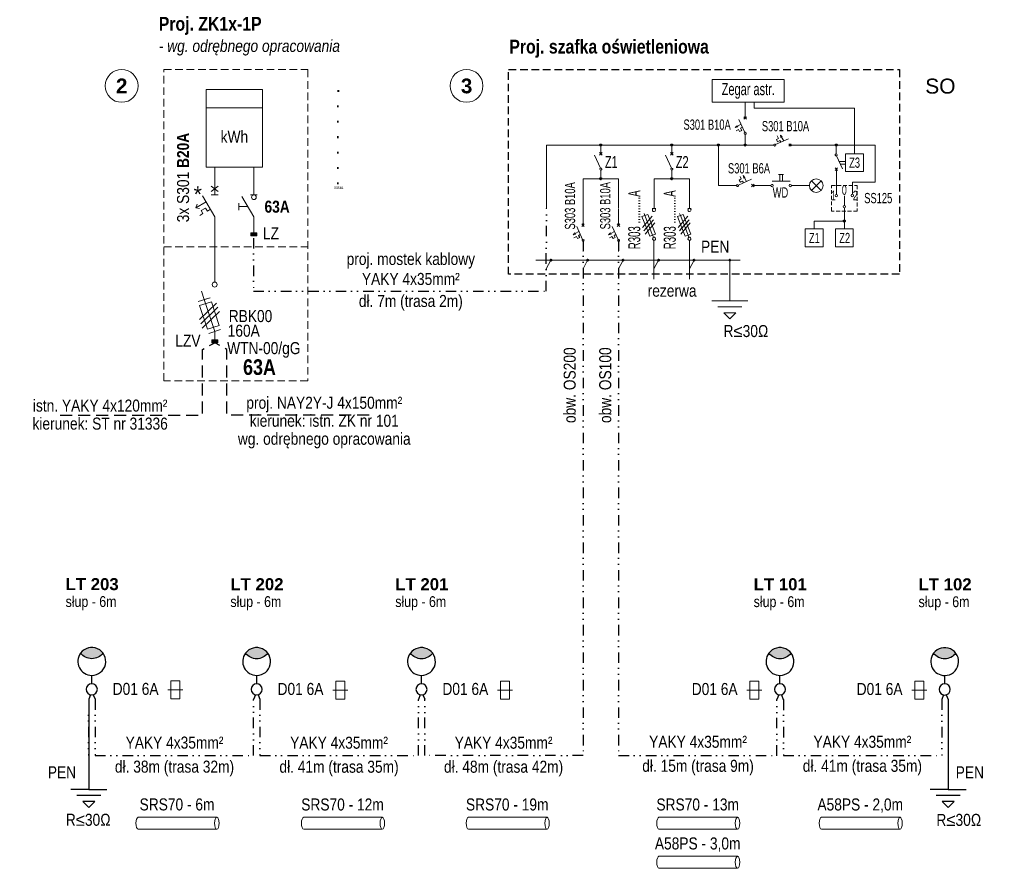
# Model space of a CAD drawing. Extents: x 6479293 to 6479884, y 5952007 to 5952178.
# Tile 2 of 3: x 6479518 to 6479682, y 5952036 to 5952178. Entities that reach past the tile are written whole.
import ezdxf
from ezdxf.entities.mleader import LeaderData, LeaderLine
from ezdxf.enums import TextEntityAlignment as Align
from ezdxf.math import Vec2, Vec3

# ---------------------------------------------------------------- set-up
doc = ezdxf.new("R2010")
doc.units = 0
doc.header["$MEASUREMENT"] = 0
doc.set_wipeout_variables(frame=1)
for name, pattern in [('DASHED', [19.05, 12.7, -6.35]), ('DIVIDE', [1.25, 0.5, -0.25, 0, -0.25, 0, -0.25]), ('HIDDEN', [9.525, 6.35, -3.175]), ('WRU', [1.5, 1, -0.5])]:
    doc.linetypes.add(name, pattern=pattern)
doc.layers.get('0').update_dxf_attribs({"color": 8, "linetype": 'CONTINUOUS', "lineweight": 13})
for name, color, linetype, lineweight in [('E_proj_opisy', 7, 'CONTINUOUS', 13), ('E_proj_osłona r._wg. odr. oprac.', 104, 'CONTINUOUS', 13), ('E_proj_osłona rurowa', 1, 'HIDDEN', 20), ('E_proj_oświetlenie', 1, 'CONTINUOUS', 20), ('E_proj_urządzenia', 1, 'CONTINUOUS', 25), ('E_proj_urządzenia_wg. odr. oprac.', 104, 'CONTINUOUS', 20)]:
    doc.layers.add(name, color=color, linetype=linetype, lineweight=lineweight)
doc.styles.add('Andy', font='arial.ttf', dxfattribs={"height": 2})
doc.styles.add('Andy 14', font='arial.ttf', dxfattribs={"height": 2.8})
doc.styles.add('Andy B', font='arialbd.ttf', dxfattribs={"height": 1.8})
doc.styles.add('Narrow', font='ARIALN.TTF', dxfattribs={"height": 2})
doc.styles.add('Narrow B', font='ARIALNB.TTF', dxfattribs={"height": 2})
doc.styles.get("Standard").update_dxf_attribs({"font": 'simplex.shx', "width": 0.85})

# ---------------------------------------------------------------- blocks, each defined once
blk = doc.blocks.new('osłona rurowa')
at = {"layer": 'E_proj_osłona rurowa', "color": 1, "linetype": 'Continuous', "lineweight": 13, "ltscale": 5}
for points in [[(-6.58, 1), (6.52, 1)], [(6.52, -1.01), (-6.58, -1.01)]]:
    blk.add_lwpolyline(points, dxfattribs=at)
at = {"layer": 'E_proj_osłona rurowa', "color": 1, "linetype": 'Continuous', "lineweight": 13, "ltscale": 5, "extrusion": (0, 0, -1)}
blk.add_ellipse((-6.58, -0.01), major_axis=(0, -1), ratio=0.370043, dxfattribs=at)
blk.add_ellipse((6.52, -0.01), major_axis=(0, -1), ratio=0.370043, start_param=3.141593, end_param=6.283185, dxfattribs=at)
at = {"layer": 'E_proj_opisy', "style": 'Andy'}
for tag, p in [('OSŁONA', (-0.03, 3.13)), ('DŁUGOŚĆ', (-0.05, -1.43))]:
    blk.add_attdef(tag, text='', height=2, dxfattribs=at).set_placement(p, align=Align.MIDDLE_CENTER)
blk = doc.blocks.new('oprawa drogi')
at = {"linetype": 'Continuous'}
blk.add_hatch(color=256, dxfattribs=at).paths.add_polyline_path([(1.86, 6.03, -0.499961), (-1.86, 6.03, -0.500018)])
for points in [[(0, 0.93, -1), (0, -0.93, -1), (0, 0.93), (0, 2.32, -1.618034), (1.86, 6.03, -0.618034), (0, 2.32)], [(-1.86, 6.03, 0.499961), (1.86, 6.03)]]:
    blk.add_lwpolyline(points, format="xyb", dxfattribs=at)
blk = doc.blocks.new('*U2')
at = {"lineweight": 0}
blk.add_wipeout([(-0.52, 1.93), (-0.62, 1.9), (-0.73, 1.86), (-0.81, 1.82), (-0.99, 1.73), (-1.12, 1.65), (-1.25, 1.56), (-1.38, 1.44), (-1.5, 1.32), (-1.61, 1.18), (-1.74, 0.97), (-1.83, 0.8), (-1.9, 0.63), (-1.94, 0.46), (-1.98, 0.24), (-2, 0), (-1.99, -0.21), (-1.92, -0.56), (-1.81, -0.85), (-1.66, -1.11), (-1.47, -1.36), (-1.28, -1.53), (-1.07, -1.68), (-0.85, -1.81), (-0.52, -1.93), (-0.3, -1.97), (0, -2), (0.32, -1.97), (0.68, -1.88), (0.97, -1.75), (1.23, -1.57), (1.41, -1.41), (1.61, -1.18), (1.81, -0.85), (1.93, -0.51), (1.99, -0.19), (1.99, 0.16), (1.92, 0.54), (1.86, 0.73), (1.74, 0.98), (1.57, 1.24), (1.35, 1.47), (1.15, 1.63), (0.91, 1.78), (0.68, 1.88), (0.42, 1.95), (0.32, 1.97), (0.19, 1.99), (0.09, 1.99), (-0.06, 2), (-0.17, 1.99), (-0.27, 1.98), (-0.32, 1.97)], dxfattribs=at)
at = {"linetype": 'Continuous'}
blk.add_circle((0, 0), 2, dxfattribs=at)
at = {"layer": 'E_proj_opisy', "style": 'Andy B'}
blk.add_attdef('NR', text='', height=1.8, dxfattribs=at).set_placement((0, 0), align=Align.MIDDLE_CENTER)

msp = doc.modelspace()

# ---------------------------------------------------------------- hatches: boundary and pattern name
at = {"layer": 'E_proj_urządzenia_wg. odr. oprac.'}
h = msp.add_hatch(color=256, dxfattribs=at)
h.dxf.hatch_style = 1
h.paths.add_polyline_path([(6479557.52, 5952142.1), (6479557.03, 5952142.1), (6479557.03, 5952141.61), (6479557.52, 5952141.61)])
h.paths.add_polyline_path([(6479557.03, 5952142.1), (6479556.53, 5952142.1), (6479556.53, 5952141.61), (6479557.03, 5952141.61)])
h = msp.add_hatch(color=256, dxfattribs=at)
h.dxf.hatch_style = 1
h.paths.add_polyline_path([(6479550.99, 5952124.27), (6479550.5, 5952124.27), (6479550.5, 5952123.78), (6479550.99, 5952123.78)])
h.paths.add_polyline_path([(6479550.5, 5952124.27), (6479550, 5952124.27), (6479550, 5952123.78), (6479550.5, 5952123.78)])

# ---------------------------------------------------------------- linework, layer by layer
at = {"layer": 'E_proj_oświetlenie', "linetype": 'Continuous'}
for p, q in [((6479621.78, 5952143), (6479623.39, 5952144.86)), ((6479627.69, 5952142.99), (6479629.3, 5952144.86)), ((6479622.22, 5952141.89), (6479623.82, 5952143.75)), ((6479628.13, 5952141.88), (6479629.73, 5952143.75)), ((6479636.32, 5952130.8), (6479636.32, 5952137.55))]:
    msp.add_line(p, q, dxfattribs=at)
at = {"layer": 'E_proj_oświetlenie', "linetype": 'HIDDEN'}
for p, q in [((6479636.32, 5952130.8), (6479633.32, 5952130.8)), ((6479638.32, 5952129.8), (6479634.32, 5952129.8)), ((6479636.32, 5952130.8), (6479639.32, 5952130.8)), ((6479635.32, 5952128.8), (6479636.32, 5952127.8)), ((6479637.32, 5952128.8), (6479635.32, 5952128.8)), ((6479636.32, 5952127.8), (6479637.32, 5952128.8))]:
    msp.add_line(p, q, dxfattribs=at)
at = {"layer": 'E_proj_oświetlenie', "linetype": 'Continuous', "ltscale": 0.1}
for p, q in [((6479545.2, 5952065.96), (6479542.7, 5952065.96)), ((6479572.67, 5952065.95), (6479570.17, 5952065.95)), ((6479600.13, 5952065.95), (6479597.63, 5952065.95)), ((6479641.67, 5952065.94), (6479639.17, 5952065.94)), ((6479669.15, 5952065.94), (6479666.65, 5952065.94))]:
    msp.add_line(p, q, dxfattribs=at)
at = {"layer": 'E_proj_oświetlenie', "linetype": 'Continuous'}
msp.add_lwpolyline([(6479633.39, 5952167.64), (6479645.39, 5952167.64), (6479645.39, 5952163.88), (6479633.39, 5952163.88)], close=True, dxfattribs=at)
at = {"layer": 'E_proj_oświetlenie', "flags": 128}
for points in [[(6479638.87, 5952163.88), (6479638.87, 5952161.23), (6479639.08, 5952161.44), (6479638.65, 5952161.02), (6479638.87, 5952161.23), (6479638.65, 5952161.44), (6479639.08, 5952161.02)], [(6479638.19, 5952160.18), (6479637.57, 5952159.84), (6479637.52, 5952159.93), (6479637.21, 5952159.63), (6479637.63, 5952159.73), (6479637.57, 5952159.83)], [(6479638.42, 5952159.68), (6479638.11, 5952159.51), (6479638.32, 5952159.16), (6479637.95, 5952158.97), (6479637.76, 5952159.32), (6479637.36, 5952159.11)], [(6479644.8, 5952157.18), (6479644.62, 5952157.48), (6479644.27, 5952157.28), (6479644.09, 5952157.64), (6479644.44, 5952157.83), (6479644.22, 5952158.23)], [(6479645.3, 5952157.4), (6479644.95, 5952158.02), (6479645.04, 5952158.07), (6479644.75, 5952158.38), (6479644.84, 5952157.96), (6479644.94, 5952158.02)], [(6479614.82, 5952156.72), (6479614.82, 5952155.27), (6479615.04, 5952155.48), (6479614.6, 5952155.06), (6479614.82, 5952155.27), (6479614.6, 5952155.48), (6479615.04, 5952155.06)], [(6479626.64, 5952156.72), (6479626.64, 5952155.27), (6479626.86, 5952155.48), (6479626.43, 5952155.06), (6479626.64, 5952155.27), (6479626.43, 5952155.48), (6479626.86, 5952155.06)], [(6479655.6, 5952154.01), (6479654.52, 5952154.01)], [(6479654.06, 5952148.51), (6479654.06, 5952152.7), (6479653.85, 5952152.49), (6479654.28, 5952152.91), (6479654.06, 5952152.7), (6479654.28, 5952152.49), (6479653.85, 5952152.91)], [(6479655.6, 5952153.53), (6479654.74, 5952153.53)], [(6479611.87, 5952151.11), (6479611.86, 5952146.04)], [(6479611.87, 5952151.11), (6479617.77, 5952151.11)], [(6479617.79, 5952151.11), (6479617.79, 5952146.18)], [(6479623.69, 5952151.11), (6479623.69, 5952146.18)], [(6479623.69, 5952151.11), (6479629.6, 5952151.11)], [(6479629.6, 5952151.11), (6479629.6, 5952146.18)], [(6479638.59, 5952150.42), (6479638.42, 5952150.72), (6479638.07, 5952150.52), (6479637.88, 5952150.88), (6479638.23, 5952151.07), (6479638.02, 5952151.48)], [(6479639.09, 5952150.65), (6479638.75, 5952151.26), (6479638.84, 5952151.32), (6479638.55, 5952151.63), (6479638.64, 5952151.21), (6479638.74, 5952151.26)], [(6479646.36, 5952150.68), (6479645.1, 5952150.68), (6479645.1, 5952151.84), (6479645.26, 5952151.84), (6479644.44, 5952151.84), (6479644.63, 5952151.84), (6479644.63, 5952150.68), (6479645.1, 5952150.68), (6479643.36, 5952150.68)], [(6479651.51, 5952150.79), (6479649.91, 5952149.17)], [(6479649.92, 5952150.77), (6479651.53, 5952149.16)], [(6479655.4, 5952148.27), (6479655.4, 5952146.64)], [(6479611.86, 5952146.04), (6479611.86, 5952143.39), (6479612.07, 5952143.6), (6479611.64, 5952143.18), (6479611.86, 5952143.39), (6479611.64, 5952143.6), (6479612.07, 5952143.18)], [(6479617.79, 5952146.04), (6479617.79, 5952143.39), (6479618, 5952143.6), (6479617.57, 5952143.18), (6479617.79, 5952143.39), (6479617.57, 5952143.6), (6479618, 5952143.18)], [(6479655.4, 5952146.23), (6479655.4, 5952142.74)], [(6479655.39, 5952144.06), (6479650.36, 5952144.06), (6479650.36, 5952142.74)], [(6479611.18, 5952142.34), (6479610.56, 5952141.99), (6479610.51, 5952142.09), (6479610.2, 5952141.79), (6479610.62, 5952141.88), (6479610.56, 5952141.99)], [(6479611.4, 5952141.84), (6479611.1, 5952141.67), (6479611.3, 5952141.32), (6479610.94, 5952141.13), (6479610.75, 5952141.48), (6479610.35, 5952141.26)], [(6479617.1, 5952142.34), (6479616.49, 5952141.99), (6479616.44, 5952142.09), (6479616.13, 5952141.79), (6479616.55, 5952141.88), (6479616.49, 5952141.99)], [(6479617.33, 5952141.84), (6479617.03, 5952141.67), (6479617.23, 5952141.32), (6479616.87, 5952141.13), (6479616.68, 5952141.48), (6479616.28, 5952141.26)], [(6479623.68, 5952140.72), (6479623.68, 5952134.39)], [(6479629.59, 5952140.72), (6479629.59, 5952134.39)], [(6479605.74, 5952136.09), (6479606.51, 5952137.55)], [(6479611.86, 5952136.09), (6479612.62, 5952137.55)], [(6479617.77, 5952136.09), (6479618.54, 5952137.55)], [(6479623.68, 5952136.09), (6479624.45, 5952137.55)], [(6479629.59, 5952136.09), (6479630.35, 5952137.55)]]:
    msp.add_lwpolyline(points, dxfattribs=at)
at = {"layer": 'E_proj_oświetlenie', "linetype": 'Continuous', "flags": 128}
for points in [[(6479640.35, 5952163.88), (6479640.35, 5952162.87), (6479657.08, 5952162.87), (6479657.08, 5952155.27)], [(6479656.75, 5952148.52), (6479656.75, 5952150.53), (6479660.52, 5952150.53), (6479660.52, 5952156.72), (6479648.83, 5952156.72), (6479646.34, 5952156.72), (6479646.55, 5952156.51), (6479646.14, 5952156.94), (6479646.34, 5952156.72), (6479646.55, 5952156.94), (6479646.14, 5952156.51)], [(6479604.02, 5952137.55), (6479638.03, 5952137.55)]]:
    msp.add_lwpolyline(points, dxfattribs=at)
at = {"layer": 'E_proj_oświetlenie', "flags": 128}
for points in [[(6479638.87, 5952156.84), (6479638.87, 5952158.51, -0.806869), (6479638.8, 5952158.84, 0.805841), (6479638.87, 5952158.51, 1.239359), (6479638.8, 5952158.84), (6479637.82, 5952161)], [(6479654.04, 5952156.61), (6479654.04, 5952155.24, -0.806869), (6479654.1, 5952154.92, 0.805841), (6479654.04, 5952155.24, 1.239359), (6479654.1, 5952154.92), (6479655.09, 5952152.76)], [(6479614.82, 5952151.11), (6479614.82, 5952152.56, -0.806869), (6479614.75, 5952152.88, 0.805841), (6479614.82, 5952152.56, 1.239359), (6479614.75, 5952152.88), (6479613.77, 5952155.04)], [(6479626.64, 5952151.11), (6479626.64, 5952152.56, -0.806869), (6479626.58, 5952152.88, 0.805841), (6479626.64, 5952152.56, 1.239359), (6479626.58, 5952152.88), (6479625.59, 5952155.04)], [(6479643.15, 5952149.97, -0.939266), (6479643.54, 5952150.01, -1.039165), (6479643.15, 5952149.97), (6479640.14, 5952149.97), (6479640.35, 5952149.75), (6479639.93, 5952150.18), (6479640.14, 5952149.97), (6479640.35, 5952150.18), (6479639.93, 5952149.75)], [(6479646.57, 5952149.97, 0.939266), (6479646.18, 5952150.01, 1.039165), (6479646.57, 5952149.97), (6479649.57, 5952149.97)], [(6479623.69, 5952146.18, 1.04088), (6479623.69, 5952145.65, 0.960726), (6479623.69, 5952146.18), (6479623.39, 5952146.18), (6479623.97, 5952146.18), (6479623.69, 5952146.18), (6479623.69, 5952146.57)], [(6479629.6, 5952146.18, 1.04088), (6479629.6, 5952145.65, 0.960726), (6479629.6, 5952146.18), (6479629.3, 5952146.18), (6479629.87, 5952146.18), (6479629.6, 5952146.18), (6479629.6, 5952146.57)], [(6479611.86, 5952138.99), (6479611.86, 5952140.67, -0.806869), (6479611.79, 5952140.99, 0.805841), (6479611.86, 5952140.67, 1.239359), (6479611.79, 5952140.99), (6479610.8, 5952143.15)], [(6479617.79, 5952138.99), (6479617.79, 5952140.67, -0.806869), (6479617.72, 5952140.99, 0.805841), (6479617.79, 5952140.67, 1.239359), (6479617.72, 5952140.99), (6479616.73, 5952143.15)]]:
    msp.add_lwpolyline(points, format="xyb", dxfattribs=at)
at = {"layer": 'E_proj_oświetlenie', "linetype": 'Continuous', "flags": 128}
for points in [[(6479605.75, 5952146.18), (6479605.75, 5952156.72), (6479643.63, 5952156.72, -0.806869), (6479643.95, 5952156.79, 0.805841), (6479643.63, 5952156.72, 1.239359), (6479643.95, 5952156.79), (6479646.11, 5952157.77)], [(6479634.42, 5952156.72), (6479634.42, 5952149.97), (6479637.43, 5952149.97, -0.806869), (6479637.75, 5952150.03, 0.805841), (6479637.43, 5952149.97, 1.239359), (6479637.75, 5952150.03), (6479639.91, 5952151.02)], [(6479623.68, 5952140.72), (6479623.68, 5952140.84, 1.13529), (6479623.59, 5952141.36, 0.769504), (6479623.68, 5952140.84, 1.13529), (6479623.59, 5952141.36), (6479623.46, 5952141.7), (6479623.92, 5952141.88), (6479622.63, 5952145.18), (6479622.17, 5952145), (6479623.46, 5952141.7), (6479622.99, 5952141.52), (6479622.43, 5952142.92), (6479623.61, 5952144.29), (6479622.01, 5952142.42), (6479622.43, 5952142.92), (6479621.68, 5952144.81), (6479622.17, 5952145), (6479622.04, 5952145.33)], [(6479629.59, 5952140.72), (6479629.59, 5952140.84, 1.13529), (6479629.49, 5952141.36, 0.769504), (6479629.59, 5952140.84, 1.13529), (6479629.49, 5952141.36), (6479629.36, 5952141.7), (6479629.83, 5952141.88), (6479628.54, 5952145.18), (6479628.08, 5952145), (6479629.36, 5952141.7), (6479628.9, 5952141.52), (6479628.34, 5952142.92), (6479629.52, 5952144.29), (6479627.91, 5952142.42), (6479628.34, 5952142.92), (6479627.58, 5952144.81), (6479628.08, 5952145), (6479627.94, 5952145.33)]]:
    msp.add_lwpolyline(points, format="xyb", dxfattribs=at)
at = {"layer": 'E_proj_oświetlenie'}
for points in [[(6479655.6, 5952155.27), (6479658.58, 5952155.27), (6479658.58, 5952152.29), (6479655.6, 5952152.29)], [(6479648.86, 5952142.74), (6479651.84, 5952142.74), (6479651.84, 5952139.76), (6479648.86, 5952139.76)], [(6479653.91, 5952142.74), (6479656.89, 5952142.74), (6479656.89, 5952139.76), (6479653.91, 5952139.76)]]:
    msp.add_lwpolyline(points, close=True, dxfattribs=at)
at = {"layer": 'E_proj_oświetlenie', "linetype": 'HIDDEN', "lineweight": 9, "ltscale": 0.1}
msp.add_lwpolyline([(6479653.27, 5952149.99), (6479657.53, 5952149.99), (6479657.53, 5952145.73), (6479653.27, 5952145.73)], close=True, dxfattribs=at)
at = {"layer": 'E_proj_oświetlenie', "linetype": 'Continuous', "ltscale": 0.1}
for points in [[(6479544.7, 5952064.46), (6479543.2, 5952064.46), (6479543.2, 5952067.46), (6479544.7, 5952067.46)], [(6479572.17, 5952064.45), (6479570.67, 5952064.45), (6479570.67, 5952067.45), (6479572.17, 5952067.45)], [(6479599.63, 5952064.45), (6479598.13, 5952064.45), (6479598.13, 5952067.45), (6479599.63, 5952067.45)], [(6479641.17, 5952064.44), (6479639.67, 5952064.44), (6479639.67, 5952067.44), (6479641.17, 5952067.44)], [(6479668.65, 5952064.44), (6479667.15, 5952064.44), (6479667.15, 5952067.44), (6479668.65, 5952067.44)]]:
    msp.add_lwpolyline(points, close=True, dxfattribs=at)
at = {"layer": 'E_proj_oświetlenie', "lineweight": 40}
for centre in [(6479614.82, 5952156.72), (6479626.64, 5952156.72), (6479634.42, 5952156.72), (6479638.87, 5952156.72), (6479654.04, 5952156.72), (6479614.82, 5952151.11), (6479626.64, 5952151.11), (6479655.39, 5952144.06), (6479606.51, 5952137.55), (6479612.62, 5952137.55), (6479618.54, 5952137.55), (6479624.45, 5952137.55), (6479630.35, 5952137.55), (6479636.32, 5952137.55)]:
    msp.add_circle(centre, 0.112, dxfattribs=at)
at = {"layer": 'E_proj_oświetlenie'}
for centre, radius in [((6479650.71, 5952149.96), 1.14), ((6479654.06, 5952148.31), 0.202), ((6479656.74, 5952148.32), 0.202), ((6479655.4, 5952146.44), 0.202)]:
    msp.add_circle(centre, radius, dxfattribs=at)
at = {"layer": 'E_proj_urządzenia', "linetype": 'DIVIDE', "lineweight": 30, "ltscale": 3.5}
for p, q in [((6479529.81, 5952065.17), (6479529.5, 5952064.41)), ((6479557.28, 5952065.16), (6479556.96, 5952064.4)), ((6479584.74, 5952065.16), (6479584.43, 5952064.4)), ((6479644.46, 5952065.15), (6479644.14, 5952064.39)), ((6479671.93, 5952065.15), (6479671.62, 5952064.39)), ((6479671.62, 5952064.39), (6479671.62, 5952055.03)), ((6479672.35, 5952065.15), (6479672.67, 5952064.39))]:
    msp.add_line(p, q, dxfattribs=at)
at = {"layer": 'E_proj_urządzenia', "lineweight": 30, "ltscale": 3.5}
for p, q in [((6479529.5, 5952064.41), (6479529.5, 5952049.4)), ((6479672.67, 5952064.39), (6479672.67, 5952049.38)), ((6479529.5, 5952049.4), (6479526.5, 5952049.4)), ((6479529.5, 5952049.4), (6479532.5, 5952049.4)), ((6479672.67, 5952049.38), (6479669.67, 5952049.38)), ((6479672.67, 5952049.38), (6479675.67, 5952049.38)), ((6479531.5, 5952048.4), (6479527.5, 5952048.4)), ((6479528.5, 5952047.4), (6479529.5, 5952046.4)), ((6479530.5, 5952047.4), (6479528.5, 5952047.4)), ((6479529.5, 5952046.4), (6479530.5, 5952047.4)), ((6479674.67, 5952048.38), (6479670.67, 5952048.38)), ((6479671.67, 5952047.38), (6479672.67, 5952046.38)), ((6479673.67, 5952047.38), (6479671.67, 5952047.38)), ((6479672.67, 5952046.38), (6479673.67, 5952047.38))]:
    msp.add_line(p, q, dxfattribs=at)
at = {"layer": 'E_proj_urządzenia', "linetype": 'DASHED', "ltscale": 0.1}
msp.add_lwpolyline([(6479599.47, 5952169.28), (6479664.58, 5952169.28), (6479664.58, 5952135.19), (6479599.47, 5952135.19)], close=True, dxfattribs=at)
at = {"layer": 'E_proj_urządzenia', "linetype": 'DIVIDE', "lineweight": 30, "ltscale": 3.5}
for points in [[(6479556.95, 5952141.23), (6479556.95, 5952132.37), (6479605.74, 5952132.37), (6479605.75, 5952146.18)], [(6479611.86, 5952140.84), (6479611.86, 5952055.03), (6479585.5, 5952055.03), (6479585.5, 5952064.41)], [(6479617.79, 5952140.84), (6479617.77, 5952055.03), (6479644.14, 5952055.02), (6479644.14, 5952064.39)], [(6479529.5, 5952064.41), (6479529.49, 5952055.04)], [(6479530.26, 5952065.17), (6479530.57, 5952064.41)], [(6479530.57, 5952064.41), (6479530.57, 5952055.04), (6479556.96, 5952055.04)], [(6479556.96, 5952055.04), (6479556.96, 5952064.4)], [(6479557.72, 5952065.17), (6479558.04, 5952064.41)], [(6479558.04, 5952064.41), (6479558.04, 5952055.03), (6479584.43, 5952055.03), (6479584.43, 5952064.4)], [(6479585.19, 5952065.17), (6479585.5, 5952064.41)], [(6479644.9, 5952065.16), (6479645.22, 5952064.4)], [(6479645.23, 5952064.37), (6479645.23, 5952055.03), (6479671.62, 5952055.03)]]:
    msp.add_lwpolyline(points, dxfattribs=at)
at = {"layer": 'E_proj_urządzenia_wg. odr. oprac.', "linetype": 'DASHED', "ltscale": 0.1}
msp.add_lwpolyline([(6479542.01, 5952169.28), (6479566.01, 5952169.28), (6479566.01, 5952117.44), (6479542.01, 5952117.44)], close=True, dxfattribs=at)
at = {"layer": 'E_proj_urządzenia_wg. odr. oprac.'}
for points in [[(6479549.09, 5952165.95), (6479558.44, 5952165.95), (6479558.44, 5952153.02), (6479549.09, 5952153.02)], [(6479556.53, 5952142.1), (6479557.52, 5952142.1), (6479557.52, 5952141.61), (6479556.53, 5952141.61)], [(6479550, 5952124.27), (6479550.99, 5952124.27), (6479550.99, 5952123.78), (6479550, 5952123.78)]]:
    msp.add_lwpolyline(points, close=True, dxfattribs=at)
at = {"layer": 'E_proj_urządzenia_wg. odr. oprac.', "flags": 128}
for points in [[(6479549.09, 5952162.91), (6479558.44, 5952162.91)], [(6479550.5, 5952153.02), (6479550.5, 5952148.41)], [(6479557.03, 5952153.02), (6479557.03, 5952148.41)], [(6479549.92, 5952149.85), (6479551.07, 5952148.98)], [(6479551.07, 5952149.85), (6479549.92, 5952148.98)], [(6479548.48, 5952148.27), (6479550.5, 5952144.77)], [(6479551.07, 5952148.41), (6479549.92, 5952148.41)], [(6479555.02, 5952148.18), (6479557.03, 5952144.77), (6479557.03, 5952142.1)], [(6479549.06, 5952147.25), (6479547.33, 5952146.26)], [(6479547.6, 5952146.85), (6479547.33, 5952146.26), (6479547.97, 5952146.18)], [(6479549.77, 5952146.02), (6479549.27, 5952145.73), (6479548.99, 5952146.23), (6479548.24, 5952145.8), (6479548.53, 5952145.3), (6479548.03, 5952145.01)], [(6479554.5, 5952147.07), (6479554.5, 5952145.88)], [(6479554.5, 5952146.48), (6479556.02, 5952146.48)], [(6479550.49, 5952144.77), (6479550.49, 5952133.9)], [(6479548.27, 5952132.39), (6479548.72, 5952130.97), (6479549.75, 5952131.28), (6479547.75, 5952130.69)], [(6479547.97, 5952130.02), (6479549.98, 5952130.61), (6479551.24, 5952126.68), (6479549.3, 5952126.03), (6479547.97, 5952130.02)], [(6479550.79, 5952130.39), (6479547.97, 5952127.64)], [(6479551.01, 5952129.72), (6479548.19, 5952126.97)], [(6479550.5, 5952125.68), (6479548.72, 5952130.97)], [(6479551.31, 5952128.98), (6479548.42, 5952126.23)], [(6479549.53, 5952125.34), (6479551.46, 5952126.01)], [(6479550.5, 5952123.78), (6479550.5, 5952125.68)]]:
    msp.add_lwpolyline(points, dxfattribs=at)
at = {"layer": 'E_proj_urządzenia_wg. odr. oprac.'}
msp.add_lwpolyline([(6479556.48, 5952148.41), (6479557.58, 5952148.41)], dxfattribs=at)
at = {"layer": 'E_proj_urządzenia_wg. odr. oprac.', "linetype": 'DASHED', "ltscale": 0.1}
msp.add_lwpolyline([(6479542.01, 5952139.75), (6479566.01, 5952139.75)], dxfattribs=at)
at = {"layer": 'E_proj_urządzenia_wg. odr. oprac.', "linetype": 'WRU', "lineweight": 30, "ltscale": 2, "flags": 128}
for points in [[(6479524.74, 5952111.75), (6479548.47, 5952111.75), (6479548.47, 5952122.69), (6479550.5, 5952123.78)], [(6479576.25, 5952111.75), (6479552.52, 5952111.75), (6479552.52, 5952122.69), (6479550.5, 5952123.78)]]:
    msp.add_lwpolyline(points, dxfattribs=at)
at = {"layer": 'E_proj_urządzenia_wg. odr. oprac.'}
for centre, radius in [((6479557.03, 5952148.02), 0.389), ((6479550.49, 5952133.48), 0.419)]:
    msp.add_circle(centre, radius, dxfattribs=at)

# ---------------------------------------------------------------- block references
at = {"layer": 'E_proj_urządzenia', "xscale": -1}
for p in [(6479530.02, 5952066.07), (6479557.49, 5952066.06), (6479584.95, 5952066.06), (6479644.67, 5952066.06), (6479672.12, 5952066.05)]:
    msp.add_blockref('oprawa drogi', p, dxfattribs=at)
at = {"layer": 'E_proj_urządzenia'}
ref = msp.add_blockref('osłona rurowa', (6479544.27, 5952043.77), dxfattribs=dict(at, xscale=-1))
ref.add_attrib('OSŁONA', 'SRS70 - 6m', dxfattribs={"layer": '0', "height": 2, "style": 'Narrow'}).set_placement((6479544.22, 5952046.9), align=Align.MIDDLE_CENTER)
ref = msp.add_blockref('osłona rurowa', (6479571.84, 5952043.77), dxfattribs=dict(at, xscale=-1))
ref.add_attrib('OSŁONA', 'SRS70 - 12m', dxfattribs={"layer": '0', "height": 2, "style": 'Narrow'}).set_placement((6479571.79, 5952046.89), align=Align.MIDDLE_CENTER)
ref = msp.add_blockref('osłona rurowa', (6479599.29, 5952043.77), dxfattribs=dict(at, xscale=-1))
ref.add_attrib('OSŁONA', 'SRS70 - 19m', dxfattribs={"layer": '0', "height": 2, "style": 'Narrow'}).set_placement((6479599.23, 5952046.89), align=Align.MIDDLE_CENTER)
ref = msp.add_blockref('osłona rurowa', (6479631.02, 5952043.77), dxfattribs=dict(at, xscale=-1))
ref.add_attrib('OSŁONA', 'SRS70 - 13m', dxfattribs={"layer": '0', "height": 2, "style": 'Narrow'}).set_placement((6479630.96, 5952046.89), align=Align.MIDDLE_CENTER)
ref = msp.add_blockref('osłona rurowa', (6479658.1, 5952043.77), dxfattribs=dict(at, xscale=-1))
ref.add_attrib('OSŁONA', 'A58PS - 2,0m', dxfattribs={"layer": '0', "height": 2, "style": 'Narrow'}).set_placement((6479658.04, 5952046.89), align=Align.MIDDLE_CENTER)
ref = msp.add_blockref('osłona rurowa', (6479631.02, 5952037.27), dxfattribs=dict(at, xscale=-1))
ref.add_attrib('OSŁONA', 'A58PS - 3,0m', dxfattribs={"layer": '0', "height": 2, "style": 'Narrow'}).set_placement((6479630.96, 5952040.4), align=Align.MIDDLE_CENTER)

# ---------------------------------------------------------------- texts
at = {"layer": 'E_proj_opisy', "color": 7, "insert": (6479599.58, 5952174.27), "char_height": 2.3, "width": 48.9208, "attachment_point": 1, "line_spacing_factor": 0.9, "style": 'Andy'}
msp.add_mtext('{\\fArial Narrow|b1|i0|c238|p34;\\C1;Proj. szafka oświetleniowa}', dxfattribs=at)
at = {"layer": 'E_proj_oświetlenie', "linetype": 'Continuous', "style": 'Narrow'}
msp.add_text('PEN', height=2, dxfattribs=at).set_placement((6479631.52, 5952138.8))
at = {"layer": 'E_proj_oświetlenie', "color": 1, "insert": (6479639.39, 5952165.73), "char_height": 2, "width": 14.412, "attachment_point": 5, "style": 'Narrow'}
msp.add_mtext('{\\W0.80000x;Zegar astr.}', dxfattribs=at)
at = {"layer": 'E_proj_oświetlenie', "width": 14.412, "attachment_point": 5, "style": 'Narrow'}
for s, insert, char_height in [('{\\W0.80000x;S301 B10A}', (6479632.53, 5952160.11), 1.7), ('{\\W0.80000x;S301 B10A}', (6479645.59, 5952159.86), 1.7), ('{\\W0.80000x;Z1}', (6479616.56, 5952153.88), 2), ('{\\W0.80000x;Z2}', (6479628.38, 5952153.88), 2), ('{\\W0.80000x;Z3}', (6479657.1, 5952153.78), 1.7), ('{\\W0.80000x;S301 B6A}', (6479639.51, 5952152.84), 1.7), ('{\\W0.80000x;WD}', (6479644.75, 5952148.82), 1.7), ('{\\W0.80000x;1}', (6479653.58, 5952148.32), 1.6), ('{\\W0.80000x;0}', (6479655.39, 5952149.23), 1.6), ('{\\W0.80000x;2}', (6479657.22, 5952148.32), 1.6), ('{\\W0.80000x;SS125}', (6479661.04, 5952147.88), 1.7), ('{\\W0.80000x;Z1}', (6479650.4, 5952141.24), 1.7), ('{\\W0.80000x;Z2}', (6479655.45, 5952141.24), 1.7)]:
    msp.add_mtext(s, dxfattribs=dict(at, insert=insert, char_height=char_height))
at = {"layer": 'E_proj_oświetlenie', "width": 14.412, "rotation": 90, "style": 'Narrow'}
for s, insert, char_height, attachment_point in [('{\\W0.80000x;S303 B10A}', (6479609.7, 5952146.59), 1.7, 5), ('{\\W0.80000x;S303 B10A}', (6479615.57, 5952146.62), 1.7, 5), ('{\\fArial Narrow|b0|i0|c0|p34;\\W5.02357; }{\\W0.70000x;R303 ..........A}', (6479620.41, 5952136.17), 2, 4), ('{\\fArial Narrow|b0|i0|c0|p34;\\W5.02357; }{\\W0.70000x;R303 ..........A}', (6479626.32, 5952136.17), 2, 4)]:
    msp.add_mtext(s, dxfattribs=dict(at, insert=insert, char_height=char_height, attachment_point=attachment_point))
at = {"layer": 'E_proj_oświetlenie', "char_height": 2, "line_spacing_factor": 1.3, "style": 'Narrow'}
for s, insert, attachment_point in [('rezerwa', (6479626.7, 5952132.45), 5), ('R≤30Ω', (6479642.74, 5952125.73), 6), ('PEN', (6479527.4, 5952052.26), 6), ('PEN', (6479678.66, 5952052.24), 6), ('R≤30Ω', (6479533.16, 5952044.33), 6), ('R≤30Ω', (6479678.2, 5952044.31), 6)]:
    msp.add_mtext(s, dxfattribs=dict(at, insert=insert, attachment_point=attachment_point))
at = {"layer": 'E_proj_oświetlenie', "char_height": 2, "attachment_point": 5, "rotation": 90, "line_spacing_factor": 1.3, "style": 'Narrow'}
for s, insert in [('obw. OS200', (6479609.65, 5952116.72)), ('obw. OS100', (6479615.57, 5952116.72))]:
    msp.add_mtext(s, dxfattribs=dict(at, insert=insert))
at = {"layer": 'E_proj_oświetlenie', "char_height": 2, "attachment_point": 5, "style": 'Narrow'}
for insert in [(6479537.32, 5952066.13), (6479564.79, 5952066.12), (6479592.25, 5952066.12), (6479633.79, 5952066.11), (6479661.27, 5952066.11)]:
    msp.add_mtext('D01 6A', dxfattribs=dict(at, insert=insert))
at = {"layer": 'E_proj_urządzenia', "insert": (6479583.17, 5952133.95), "char_height": 2.3, "width": 22.467, "attachment_point": 5, "style": 'Narrow'}
msp.add_mtext('{\\H0.86956x;proj. mostek kablowy\\PYAKY 4x35mm²}\\P\\H0.08696x;\\P\\H9.99999x;dł. 7m (trasa 2m)', dxfattribs=at)
at = {"layer": 'E_proj_urządzenia', "char_height": 2, "attachment_point": 5, "line_spacing_factor": 1.2, "style": 'Narrow'}
for s, insert in [('YAKY 4x35mm²\\Pdł. 38m (trasa 32m)', (6479543.8, 5952054.89)), ('YAKY 4x35mm²\\Pdł. 41m (trasa 35m)', (6479571.21, 5952054.88)), ('YAKY 4x35mm²\\Pdł. 48m (trasa 42m)', (6479598.62, 5952054.88)), ('YAKY 4x35mm²\\Pdł. 15m (trasa 9m)', (6479631.02, 5952055.03)), ('YAKY 4x35mm²\\Pdł. 41m (trasa 35m)', (6479658.4, 5952055.03))]:
    msp.add_mtext(s, dxfattribs=dict(at, insert=insert))
at = {"layer": 'E_proj_urządzenia_wg. odr. oprac.', "style": 'Andy'}
msp.add_text('*', height=2.56, dxfattribs=at).set_placement((6479547.68, 5952148.54), align=Align.MIDDLE_CENTER)
at = {"layer": 'E_proj_urządzenia_wg. odr. oprac.'}
for s, height, style, p in [('RBK00', 2, 'Narrow', (6479552.83, 5952127.24)), ('160A', 2, 'Narrow', (6479552.66, 5952124.8)), ('WTN-00/gG', 2, 'Narrow', (6479552.57, 5952121.9)), ('63A', 2.6, 'Narrow B', (6479555.22, 5952118.44))]:
    msp.add_text(s, height=height, dxfattribs=dict(at, style=style)).set_placement(p)
at = {"layer": 'E_proj_urządzenia_wg. odr. oprac.', "color": 5, "insert": (6479541.18, 5952171.63), "char_height": 2.3, "attachment_point": 7, "style": 'Andy'}
msp.add_mtext('{\\C256;\\fArial Narrow|b1|i0|c238|p34;\\A1;Proj. ZK1x-1P\\H0.86957x;\\fArial Narrow|b0|i1|c238|p34; \\fArial Narrow|b1|i0|c238|p34; \\P\\fArial Narrow|b0|i1|c238|p34;- wg. odrębnego opracowania}\\fArial Narrow|b0|i0|c238|p34;\\H0.869561x;\\A1; ', dxfattribs=at)
at = {"layer": 'E_proj_urządzenia_wg. odr. oprac.', "insert": (6479544.22, 5952143.86), "char_height": 2, "attachment_point": 1, "rotation": 90, "style": 'Narrow'}
msp.add_mtext_dynamic_manual_height_columns('3x S301 {\\fArial Narrow|b1|i0|c238|p34;B20A}', width=23.3504, gutter_width=10, heights=[0], dxfattribs=at)
at = {"layer": 'E_proj_urządzenia_wg. odr. oprac.', "char_height": 2, "attachment_point": 1, "style": 'Narrow'}
for s, insert in [('kWh', (6479551.49, 5952159.1)), ('LZ', (6479558.53, 5952143.03)), ('LZV', (6479543.94, 5952125.14))]:
    msp.add_mtext_dynamic_manual_height_columns(s, width=2.3231, gutter_width=10, heights=[0], dxfattribs=dict(at, insert=insert))
at = {"layer": 'E_proj_urządzenia_wg. odr. oprac.', "insert": (6479558.79, 5952147.46), "char_height": 2, "attachment_point": 1, "style": 'Narrow B'}
msp.add_mtext('63A', dxfattribs=at)
at = {"layer": 'E_proj_urządzenia_wg. odr. oprac.', "char_height": 2, "attachment_point": 5, "line_spacing_factor": 0.9, "style": 'Narrow'}
for s, insert in [('istn. YAKY 4x120mm²\\Pkierunek: {\\A1;ST nr 31336}\\P\\H0.25x;\\P', (6479531.41, 5952111.06)), ('proj. NAY2Y-J 4x150mm²\\Pkierunek: {\\A1;istn. ZK nr 101\\P}wg. odrębnego opracowania\\P\\H0.25x;\\P', (6479568.75, 5952109.75))]:
    msp.add_mtext(s, dxfattribs=dict(at, insert=insert))

# ---------------------------------------------------------------- leaders
at = {"layer": 'E_proj_opisy', "color": 76, "linetype": 'Continuous'}
ml = msp.add_multileader_block('Standard', dxfattribs=at)
ml.set_content('*U2', color=76, scale=1.365354)
ml.set_attribute('NR', '3', width=0)
ml.set_leader_properties(color=256, linetype='ByLayer', lineweight=-1)
ml.build(insert=Vec2(0, 0))
ml.multileader.update_dxf_attribs({"has_text_frame": 1, "text_right_attachment_type": 6, "dogleg_length": 0.3, "arrow_head_size": 1.02, "block_connection_type": 1})
ctx = ml.context
ctx.base_point, ctx.char_height, ctx.arrow_head_size, ctx.landing_gap_size, ctx.plane_origin, ctx.plane_x_axis, ctx.plane_y_axis = Vec3(6479589.74, 5952166.57), 1.36, 1.02, 0.68, Vec3(6479602.15, 5952170.68), Vec3(0.999998, 0.002204), Vec3(-0.002204, 0.999998)
ctx.right_attachment, ctx.attachment_type = 6, 1
ctx.block.insert, ctx.block.rotation = Vec3(6479592.46, 5952166.57), 0.002204
at = {"layer": 'E_proj_osłona r._wg. odr. oprac.', "color": 76, "linetype": 'Continuous'}
ml = msp.add_multileader_block('Standard', dxfattribs=at)
ml.set_content('*U2', color=76, scale=1.365354)
ml.set_attribute('NR', '2', width=0)
ml.set_leader_properties(color=256, linetype='ByLayer', lineweight=-1)
ml.build(insert=Vec2(0, 0))
ml.multileader.update_dxf_attribs({"has_text_frame": 1, "text_right_attachment_type": 6, "dogleg_length": 0.3, "arrow_head_size": 1.02, "block_connection_type": 1})
ctx = ml.context
ctx.base_point, ctx.char_height, ctx.arrow_head_size, ctx.landing_gap_size, ctx.plane_origin, ctx.plane_x_axis, ctx.plane_y_axis = Vec3(6479532.27, 5952166.57), 1.36, 1.02, 0.68, Vec3(6479544.69, 5952170.68), Vec3(0.999998, 0.002204), Vec3(-0.002204, 0.999998)
ctx.right_attachment, ctx.attachment_type = 6, 1
ctx.block.insert, ctx.block.rotation = Vec3(6479535, 5952166.57), 0.002204
at = {"layer": 'E_proj_urządzenia', "lineweight": 25}
ml = msp.add_multileader_mtext('Standard', dxfattribs=at)
ml.set_content('SO', color=256, style='Andy 14')
ml.set_leader_properties(color=256, linetype='ByLayer', lineweight=-1)
ml.build(insert=Vec2(0, 0))
ml.multileader.update_dxf_attribs({"has_text_frame": 1, "text_right_attachment_type": 6, "dogleg_length": 0.36, "arrow_head_size": 1.5})
ctx = ml.context
ctx.base_point, ctx.char_height, ctx.arrow_head_size, ctx.landing_gap_size, ctx.plane_origin = Vec3(6479667.37, 5952166.52), 2.5, 1.5, 1.5, Vec3(6479786.52, 5952259.64)
ctx.right_attachment = 6
ctx.mtext.insert, ctx.mtext.flow_direction = Vec3(6479668.87, 5952167.79), 5
at = {"layer": 'E_proj_urządzenia_wg. odr. oprac.', "lineweight": 25}
ml = msp.add_multileader_mtext('Standard', dxfattribs=at)
ml.set_content('\\A1;{\\H0.09091x; \\H2.49995x; }.\\P{\\H0.22727x; \\H4.40005x;.}\\P{\\H0.22727x; \\H4.40005x;.\\P\\H0.22727x; \\H4.40005x;.\\P\\H0.22727x; \\H4.40005x;.\\P\\H0.22727x; \\H4.40005x;.\\P\\H0.22727x; }.\\P{\\H0.18182x;\\C255;\\c16777215;33581}', color=256, style='Andy 14')
ml.set_leader_properties(color=256, linetype='ByLayer', lineweight=-1)
ml.build(insert=Vec2(0, 0))
ml.multileader.update_dxf_attribs({"has_text_frame": 1, "text_right_attachment_type": 6, "dogleg_length": 0.36, "arrow_head_size": 1.5})
ctx = ml.context
ctx.base_point, ctx.char_height, ctx.arrow_head_size, ctx.landing_gap_size, ctx.plane_origin = Vec3(6479568.89, 5952166.67), 2.2, 1.5, 1.5, Vec3(6479688.05, 5952259.62)
ctx.right_attachment = 6
ctx.mtext.insert, ctx.mtext.line_spacing_factor, ctx.mtext.flow_direction = Vec3(6479570.39, 5952167.77), 0.7, 5

# ---------------------------------------------------------------- next in the draw order: leaders
at = {"layer": 'E_proj_urządzenia'}
ml = msp.add_multileader_mtext('Standard', dxfattribs=at)
ml.set_content('{\\fArial|b1|i0|c238|p34;\\A1;LT 203}\\A1;\\P\\fArial Narrow|b0|i0|c0|p34;\\H0.9x;słup - \\fArial Narrow|b0|i0|c238|p34;6\\fArial Narrow|b0|i0|c0|p34;m', color=256, style='Andy 14')
ml.set_leader_properties()
ml.build(insert=Vec2(0, 0))
ml.multileader.update_dxf_attribs({"has_text_frame": 1, "text_right_attachment_type": 6, "dogleg_length": 0.36, "arrow_head_size": 0.18})
ctx = ml.context
ctx.base_point, ctx.char_height, ctx.arrow_head_size, ctx.landing_gap_size, ctx.plane_origin = Vec3(6479524.85, 5952083.34), 2, 0.18, 0.8, Vec3(6479434.87, 5952305.38)
ctx.right_attachment = 6
ctx.mtext.insert, ctx.mtext.line_spacing_factor, ctx.mtext.flow_direction = Vec3(6479525.65, 5952084.59), 0.9, 5
ctx.mtext.has_bg_fill, ctx.mtext.bg_color, ctx.mtext.bg_scale_factor, ctx.mtext.bg_transparency, ctx.mtext.use_window_bg_color = 1, -1073741824, 1.3, 0, 1
ml = msp.add_multileader_mtext('Standard', dxfattribs=at)
ml.set_content('{\\fArial|b1|i0|c238|p34;\\A1;LT 202}\\A1;\\P\\fArial Narrow|b0|i0|c0|p34;\\H0.9x;słup - 6m', color=256, style='Andy 14')
ml.set_leader_properties()
ml.build(insert=Vec2(0, 0))
ml.multileader.update_dxf_attribs({"has_text_frame": 1, "text_right_attachment_type": 6, "dogleg_length": 0.36, "arrow_head_size": 0.18})
ctx = ml.context
ctx.base_point, ctx.char_height, ctx.arrow_head_size, ctx.landing_gap_size, ctx.plane_origin = Vec3(6479552.31, 5952083.33), 2, 0.18, 0.8, Vec3(6479462.34, 5952305.37)
ctx.right_attachment = 6
ctx.mtext.insert, ctx.mtext.line_spacing_factor, ctx.mtext.flow_direction = Vec3(6479553.11, 5952084.58), 0.9, 5
ctx.mtext.has_bg_fill, ctx.mtext.bg_color, ctx.mtext.bg_scale_factor, ctx.mtext.bg_transparency, ctx.mtext.use_window_bg_color = 1, -1073741824, 1.3, 0, 1
ml = msp.add_multileader_mtext('Standard', dxfattribs=at)
ml.set_content('{\\fArial|b1|i0|c238|p34;\\A1;LT 201}\\A1;\\P\\fArial Narrow|b0|i0|c0|p34;\\H0.9x;słup - \\fArial Narrow|b0|i0|c238|p34;6\\fArial Narrow|b0|i0|c0|p34;m', color=256, style='Andy 14')
ml.set_leader_properties()
ml.build(insert=Vec2(0, 0))
ml.multileader.update_dxf_attribs({"has_text_frame": 1, "text_right_attachment_type": 6, "dogleg_length": 0.36, "arrow_head_size": 0.18})
ctx = ml.context
ctx.base_point, ctx.char_height, ctx.arrow_head_size, ctx.landing_gap_size, ctx.plane_origin = Vec3(6479579.78, 5952083.33), 2, 0.18, 0.8, Vec3(6479489.8, 5952305.37)
ctx.right_attachment = 6
ctx.mtext.insert, ctx.mtext.line_spacing_factor, ctx.mtext.flow_direction = Vec3(6479580.58, 5952084.58), 0.9, 5
ctx.mtext.has_bg_fill, ctx.mtext.bg_color, ctx.mtext.bg_scale_factor, ctx.mtext.bg_transparency, ctx.mtext.use_window_bg_color = 1, -1073741824, 1.3, 0, 1
ml = msp.add_multileader_mtext('Standard', dxfattribs=at)
ml.set_content('{\\fArial|b1|i0|c238|p34;\\A1;LT 101}\\A1;\\P\\fArial Narrow|b0|i0|c0|p34;\\H0.9x;słup - \\fArial Narrow|b0|i0|c238|p34;6\\fArial Narrow|b0|i0|c0|p34;m', color=256, style='Andy 14')
ml.set_leader_properties()
ml.build(insert=Vec2(0, 0))
ml.multileader.update_dxf_attribs({"has_text_frame": 1, "text_right_attachment_type": 6, "dogleg_length": 0.36, "arrow_head_size": 0.18})
ctx = ml.context
ctx.base_point, ctx.char_height, ctx.arrow_head_size, ctx.landing_gap_size, ctx.plane_origin = Vec3(6479639.49, 5952083.32), 2, 0.18, 0.8, Vec3(6479549.52, 5952305.37)
ctx.right_attachment = 6
ctx.mtext.insert, ctx.mtext.line_spacing_factor, ctx.mtext.flow_direction = Vec3(6479640.29, 5952084.57), 0.9, 5
ctx.mtext.has_bg_fill, ctx.mtext.bg_color, ctx.mtext.bg_scale_factor, ctx.mtext.bg_transparency, ctx.mtext.use_window_bg_color = 1, -1073741824, 1.3, 0, 1
ml = msp.add_multileader_mtext('Standard', dxfattribs=at)
ml.set_content('{\\fArial|b1|i0|c238|p34;\\A1;LT 102}\\A1;\\P\\fArial Narrow|b0|i0|c0|p34;\\H0.9x;słup - \\fArial Narrow|b0|i0|c238|p34;6\\fArial Narrow|b0|i0|c0|p34;m', color=256, style='Andy 14')
ml.set_leader_properties()
ml.build(insert=Vec2(0, 0))
ml.multileader.update_dxf_attribs({"has_text_frame": 1, "text_right_attachment_type": 6, "dogleg_length": 0.36, "arrow_head_size": 0.18})
ctx = ml.context
ctx.base_point, ctx.char_height, ctx.arrow_head_size, ctx.landing_gap_size, ctx.plane_origin = Vec3(6479666.95, 5952083.31), 2, 0.18, 0.8, Vec3(6479576.97, 5952305.36)
ctx.right_attachment = 6
ctx.mtext.insert, ctx.mtext.line_spacing_factor, ctx.mtext.flow_direction = Vec3(6479667.75, 5952084.56), 0.9, 5
ctx.mtext.has_bg_fill, ctx.mtext.bg_color, ctx.mtext.bg_scale_factor, ctx.mtext.bg_transparency, ctx.mtext.use_window_bg_color = 1, -1073741824, 1.3, 0, 1

doc.saveas('drawing.dxf')
